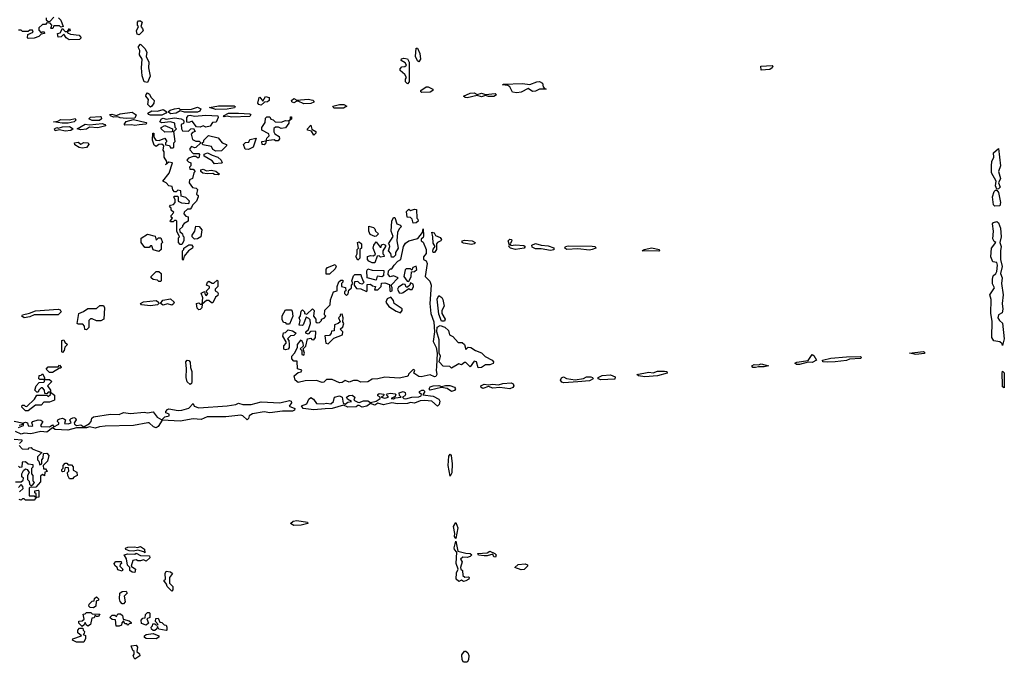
# Model space of a CAD drawing. Extents: x 1980017 to 2252640, y 74400 to 266395.
# Tile 256 of 256: x 2150884 to 2157817, y 175169 to 179693. Entities that reach past the tile are written whole.
import ezdxf

# ---------------------------------------------------------------- set-up
doc = ezdxf.new("R2010")
doc.units = 0

msp = doc.modelspace()

# ---------------------------------------------------------------- linework, layer by layer
at = {"layer": '0CON20XD'}
for points in [[(2151157, 179707), (2151175, 179690), (2151190, 179645), (2151175, 179640), (2151165, 179650), (2151125, 179650), (2151118.3, 179631.7), (2151105, 179630), (2151100, 179635), (2151108.3, 179641.7), (2151110, 179655), (2151098.3, 179668.3), (2151075, 179670), (2151065, 179660), (2151045, 179660), (2151020, 179635), (2151018.3, 179618.3), (2151035, 179600), (2151043, 179607), (2151057.5, 179607.5), (2151060, 179595), (2151035, 179590), (2151020, 179575), (2150985, 179562.5), (2150945, 179560)], [(2151070, 179705), (2151071.7, 179691.7), (2151085, 179680), (2151098.3, 179681.7), (2151125, 179710)], [(2151232, 179552), (2151212.5, 179565), (2151195, 179590), (2151177, 179573), (2151155, 179570), (2151150, 179595), (2151168.3, 179601.7), (2151185, 179630), (2151205, 179610), (2151220, 179610), (2151235, 179630), (2151240, 179615), (2151220, 179610), (2151221.7, 179601.7), (2151241.7, 179591.7), (2151303.6, 179583.6), (2151317.5, 179565), (2151305, 179553.3), (2151232, 179552)], [(2151725, 179587.5), (2151711.7, 179591.7), (2151707.5, 179615), (2151720, 179645), (2151712.5, 179655), (2151713.6, 179676.4), (2151720, 179685), (2151733.9, 179686.1), (2151747.5, 179675), (2151737.5, 179645), (2151750, 179630), (2151752.5, 179615), (2151725, 179587.5)], [(2150945, 179560), (2150940, 179565), (2150941.7, 179588.3), (2150980, 179605), (2150975, 179620), (2150955, 179620), (2150945, 179610), (2150905, 179610), (2150895, 179620), (2150875, 179620)], [(2151785, 179250), (2151760, 179255), (2151746.7, 179296.7), (2151742.5, 179355), (2151746.7, 179415), (2151726.7, 179445), (2151730, 179475), (2151720, 179495), (2151720, 179505), (2151735, 179520), (2151765, 179490), (2151780, 179465), (2151773.6, 179433.6), (2151794, 179395), (2151790, 179355), (2151803.3, 179295), (2151785, 179250)], [(2153695, 179397.5), (2153684.3, 179404.3), (2153671.4, 179435), (2153675, 179492.5), (2153685, 179492.5), (2153702.5, 179455), (2153706.7, 179415), (2153695, 179397.5)], [(2153615, 179242.5), (2153600, 179255), (2153600, 179275), (2153607.5, 179285), (2153597, 179307), (2153562.5, 179335), (2153563, 179347), (2153575, 179360), (2153597, 179363), (2153607, 179373), (2153599.3, 179389.3), (2153570, 179405), (2153573.6, 179416.4), (2153588.3, 179421.7), (2153615, 179417.5), (2153627.5, 179395), (2153627.5, 179255), (2153615, 179242.5)], [(2156105, 179337.5), (2156103.3, 179365), (2156181.7, 179371.7), (2156186.7, 179365), (2156181.2, 179355), (2156165, 179342), (2156105, 179337.5)], [(2153715, 179181.2), (2153707.5, 179185), (2153707.5, 179195), (2153745, 179220), (2153759.3, 179219.3), (2153792.5, 179205), (2153793.3, 179195), (2153775, 179182.5), (2153715, 179181.2)], [(2154385, 179178.6), (2154353.1, 179183.1), (2154335, 179220.8), (2154320, 179230), (2154284.1, 179234.1), (2154291.7, 179238.3), (2154425, 179244.2), (2154475, 179237.5), (2154525, 179255.7), (2154545, 179257.1), (2154566.1, 179246.1), (2154570.3, 179220.3), (2154578.3, 179208.3), (2154590, 179205), (2154545, 179204), (2154515, 179190), (2154495, 179188), (2154465, 179208.8), (2154415, 179182.5), (2154385, 179178.6)], [(2151805, 179076.7), (2151786.7, 179095), (2151791.7, 179131.7), (2151773.3, 179155), (2151773.9, 179166.1), (2151785, 179177.5), (2151798.8, 179168.8), (2151807.5, 179147.5), (2151830, 179125), (2151827.5, 179105), (2151815, 179083.3), (2151805, 179076.7)], [(2152585, 179091.2), (2152567.5, 179095), (2152560, 179105), (2152570, 179145), (2152575, 179147.5), (2152595, 179120), (2152615, 179152.5), (2152640, 179145), (2152640, 179125), (2152630, 179115), (2152607.5, 179112.5), (2152585, 179091.2)], [(2154035, 179142.5), (2154020, 179145), (2154010, 179155), (2154055, 179175.8), (2154085, 179177.5), (2154105, 179166.7), (2154135, 179175.7), (2154165, 179166.2), (2154233, 179173), (2154242.5, 179165), (2154223, 179153), (2154185, 179153.3), (2154165, 179160), (2154135, 179148.8), (2154105, 179160), (2154035, 179142.5)], [(2151945, 179030), (2151930, 179045), (2151943, 179057), (2151973.6, 179066.4), (2152005, 179070), (2152015, 179060), (2152095, 179063.3), (2152135, 179077.5), (2152160, 179065), (2152151.7, 179048.3), (2152135, 179041.2), (2152045, 179041.2), (2152015, 179052.5), (2151985, 179034), (2151945, 179030)], [(2152265, 179060), (2152220, 179075), (2152285, 179087.5), (2152395, 179087.5), (2152401.7, 179081.7), (2152397.7, 179072.3), (2152345, 179063.8), (2152265, 179060)], [(2152885, 179101.2), (2152845, 179120), (2152835, 179120), (2152815, 179106.7), (2152800, 179115), (2152797.5, 179125), (2152815, 179137.5), (2152835, 179127.5), (2152915, 179133.3), (2152947, 179127), (2152955, 179120), (2152955, 179112.5), (2152935, 179103.3), (2152885, 179101.2)], [(2153165, 179070), (2153095, 179070), (2153090, 179085), (2153135, 179096.2), (2153165.9, 179095.9), (2153187.5, 179085), (2153165, 179070)], [(2151445, 178983.3), (2151393.9, 178983.9), (2151370, 178995), (2151383.6, 179006.4), (2151451.7, 179011.7), (2151458.3, 179008.3), (2151460, 178995), (2151445, 178983.3)], [(2151635, 178998), (2151591.7, 179001.7), (2151575, 179010), (2151545, 179007.5), (2151522.5, 179015), (2151520, 179025), (2151533, 179027), (2151565, 179017.5), (2151590.7, 179029.3), (2151675, 179042.5), (2151703.3, 179023.3), (2151695, 179000), (2151635, 178998)], [(2151805, 179020), (2151790, 179025), (2151787.5, 179035), (2151815, 179052), (2151855, 179050), (2151895, 179060), (2151920, 179045), (2151912.5, 179035), (2151885, 179021.2), (2151805, 179020)], [(2152025, 178110), (2152015, 178110), (2152003.3, 178125), (2152003.3, 178156.7), (2152010, 178165), (2151990, 178205), (2151990, 178275), (2151985, 178280), (2151975, 178280), (2151965, 178270), (2151945, 178270), (2151942.5, 178275), (2151960, 178295), (2151951.7, 178301.7), (2151950, 178315), (2151970, 178335), (2151951.7, 178351.7), (2151950, 178365), (2151940, 178375), (2151945, 178387.5), (2151967, 178393), (2151980, 178405), (2151980, 178425), (2151970, 178445), (2151975, 178450), (2151995, 178450), (2152000, 178445), (2152000, 178415), (2152023, 178403), (2152075, 178400), (2152080, 178415), (2152055, 178440), (2152021.7, 178451.7), (2152018.3, 178488.3), (2151998.3, 178491.7), (2151985, 178480), (2151975, 178480), (2151962.5, 178495), (2151958.3, 178518.3), (2151935, 178522.5), (2151915, 178543.3), (2151892.5, 178555), (2151937.5, 178612.5), (2151960, 178685), (2151935, 178690), (2151911.7, 178671.7), (2151920, 178680), (2151920, 178695), (2151902.5, 178725), (2151901.7, 178761.7), (2151893.6, 178773.6), (2151900, 178805), (2151885, 178817.5), (2151865, 178813.3), (2151845, 178800), (2151830.7, 178810.7), (2151820, 178845), (2151822.5, 178895), (2151827.5, 178895), (2151827.5, 178865), (2151843.8, 178843.8), (2151866.4, 178843.6), (2151905, 178860), (2151920, 178835), (2151910, 178825), (2151911.7, 178811.7), (2151938.3, 178808.3), (2151945, 178790), (2151965, 178790), (2151970, 178795), (2151970, 178825), (2151980, 178835), (2151970, 178905), (2151987.5, 178925), (2151980, 178935), (2151977.5, 178965), (2151945, 178973.3), (2151885, 178966.7), (2151870, 178975), (2151883.3, 178995), (2151895, 178998.8), (2151915, 178992.5), (2151975, 179001.4), (2152020, 178995), (2152036.4, 178986.4), (2152040, 178975), (2152038.3, 178961.7), (2152020, 178955), (2152022.5, 178925), (2152030.7, 178910.7), (2152071.7, 178908.3), (2152090, 178925), (2152107.5, 178927.5), (2152120, 178905), (2152101.7, 178898.3), (2152092.5, 178887.5), (2152100, 178850), (2152125, 178837.5), (2152147.5, 178837.5), (2152160, 178825), (2152125, 178792.5), (2152115, 178790), (2152095, 178800), (2152083, 178787), (2152083, 178777), (2152105, 178750), (2152145, 178750), (2152150, 178745), (2152145, 178720), (2152135, 178720), (2152125, 178730), (2152105, 178730), (2152071.7, 178718.3), (2152060, 178705), (2152071.7, 178691.7), (2152090, 178685), (2152090, 178665), (2152080, 178655), (2152081.7, 178641.7), (2152105, 178640), (2152120, 178625), (2152110, 178615), (2152100, 178575), (2152080, 178565), (2152076.7, 178545), (2152101.7, 178511.7), (2152127, 178507), (2152137, 178497), (2152130, 178465), (2152140, 178455), (2152140, 178445), (2152130, 178415), (2152101.7, 178388.3), (2152095, 178370), (2152085, 178360), (2152065, 178360), (2152043, 178337), (2152040, 178325), (2152055, 178310), (2152070, 178305), (2152070, 178275), (2152041.7, 178258.3), (2152030, 178245), (2152030, 178235), (2152010, 178215), (2152011.7, 178201.7), (2152030, 178185), (2152031.7, 178171.7), (2152040, 178165), (2152040, 178135), (2152025, 178110)], [(2152195, 178937.5), (2152175, 178946.7), (2152155, 178937.5), (2152128.3, 178938.3), (2152098.3, 178978.3), (2152075, 178970), (2152061.7, 178971.7), (2152061.2, 179005), (2152072.5, 179017.5), (2152085, 179020), (2152115, 179013.3), (2152195, 179021.9), (2152280, 179015), (2152282.5, 179005), (2152268.3, 178971.7), (2152241.7, 178968.3), (2152225, 178942.5), (2152195, 178937.5)], [(2152375, 179006.7), (2152345, 179013.3), (2152325, 179010), (2152320, 179015), (2152354.2, 179035.8), (2152425, 179035.8), (2152505, 179030), (2152512.5, 179025), (2152505, 179012.5), (2152375, 179006.7)], [(2152605, 178812.5), (2152592.5, 178815), (2152590, 178835), (2152620, 178840), (2152625, 178860), (2152640, 178875), (2152638.3, 178888.3), (2152590, 178915), (2152590, 178935), (2152611.7, 178968.3), (2152615, 179000), (2152625, 179010), (2152645, 179010), (2152651.7, 178991.7), (2152668.3, 178988.3), (2152683, 178973), (2152725, 178972.5), (2152755, 178982.5), (2152780, 178980), (2152790, 178990), (2152791.7, 179008.3), (2152798.3, 179008.3), (2152798.3, 178991.7), (2152780, 178980), (2152780, 178965), (2152755, 178932.5), (2152725, 178927.5), (2152706.4, 178936.4), (2152685, 178937.5), (2152673, 178927), (2152672.5, 178902.5), (2152680, 178890), (2152711.7, 178871.7), (2152712.5, 178855), (2152705, 178840), (2152685, 178840), (2152675, 178847.5), (2152620, 178840), (2152615, 178820), (2152605, 178812.5)], [(2151225, 178963.8), (2151184.1, 178964.1), (2151122.5, 178975), (2151151.7, 178978.3), (2151175, 178990), (2151235, 178987.5), (2151275, 178997.5), (2151280, 178985), (2151267.5, 178975), (2151225, 178963.8)], [(2151205, 178908.8), (2151165, 178917.5), (2151135, 178910), (2151130, 178925), (2151145, 178933.3), (2151155, 178930), (2151185, 178938), (2151235, 178940), (2151260, 178925), (2151245, 178913.3), (2151205, 178908.8)], [(2151315, 178917.5), (2151290, 178925), (2151345, 178956.7), (2151375, 178952.5), (2151465, 178961.2), (2151482.5, 178955), (2151490, 178945), (2151435, 178932.5), (2151375, 178937.5), (2151355, 178922.5), (2151315, 178917.5)], [(2151695, 178948.8), (2151673.9, 178953.9), (2151625, 178950), (2151620, 178955), (2151635, 178976.7), (2151685, 178990), (2151775, 178970), (2151780, 178965), (2151771.7, 178958.3), (2151725, 178953.8), (2151695, 178948.8)], [(2151905, 178900), (2151880, 178925), (2151880, 178935), (2151905, 178947.5), (2151940, 178935), (2151960, 178925), (2151960, 178905), (2151955, 178902.5), (2151905, 178900)], [(2152955, 178880), (2152938.3, 178908.3), (2152910, 178915), (2152910, 178925), (2152935, 178950), (2152941.7, 178921.7), (2152970, 178905), (2152970, 178895), (2152955, 178880)], [(2152265, 178767.5), (2152245, 178780), (2152235, 178800), (2152173, 178813), (2152170, 178825), (2152180, 178835), (2152180, 178845), (2152213, 178877), (2152281.7, 178861.7), (2152310, 178825), (2152340, 178815), (2152340, 178805), (2152305, 178770), (2152265, 178767.5)], [(2151325, 178787.5), (2151303, 178793), (2151271.7, 178811.7), (2151270, 178825), (2151295, 178830), (2151315, 178817.5), (2151335, 178827.5), (2151367, 178827), (2151370, 178815), (2151355, 178792.5), (2151325, 178787.5)], [(2152495, 178780), (2152471.7, 178781.7), (2152460, 178815), (2152475, 178827.5), (2152498.3, 178831.7), (2152505, 178850), (2152548.3, 178858.3), (2152527.5, 178795), (2152495, 178780)], [(2152255, 178677.5), (2152239.3, 178699.3), (2152183.3, 178733.3), (2152183, 178747), (2152206.4, 178756.4), (2152238.3, 178738.3), (2152280, 178725), (2152302.5, 178705), (2152310, 178685), (2152305, 178682.5), (2152255, 178677.5)], [(2157765, 178500), (2157753.6, 178523.6), (2157760, 178555), (2157727.5, 178615), (2157726.2, 178665), (2157730, 178695), (2157742.5, 178725), (2157741.2, 178755), (2157775, 178786.7), (2157788.9, 178665), (2157776.7, 178625), (2157789.2, 178575), (2157776.2, 178545), (2157786.7, 178515), (2157775, 178502.5), (2157765, 178500)], [(2152285, 178600), (2152255, 178602.5), (2152245, 178610), (2152205, 178607.5), (2152173, 178613), (2152160, 178625), (2152160, 178635), (2152175, 178640), (2152198.3, 178628.3), (2152235, 178632.5), (2152265, 178626.7), (2152290, 178605), (2152285, 178600)], [(2157750.7, 178380.7), (2157740.7, 178390.7), (2157733.8, 178445), (2157746.4, 178483.6), (2157755, 178492.5), (2157765, 178492.5), (2157775.6, 178475.6), (2157789.4, 178405), (2157785, 178382), (2157750.7, 178380.7)], [(2153655, 178260), (2153648.3, 178288.3), (2153635, 178300), (2153613, 178303), (2153608.3, 178341.7), (2153625, 178360), (2153635, 178350), (2153665, 178360), (2153677, 178357), (2153680, 178295), (2153688.3, 178288.3), (2153690, 178275), (2153675, 178262.5), (2153655, 178260)], [(2152115, 178147.5), (2152097.5, 178165), (2152097.5, 178175), (2152117.5, 178205), (2152125, 178240), (2152147, 178237), (2152167, 178213), (2152160, 178165), (2152135, 178150), (2152115, 178147.5)], [(2153385, 178167.5), (2153351.7, 178181.7), (2153343.6, 178203.6), (2153341.7, 178238.3), (2153375, 178230), (2153385, 178220), (2153390, 178205), (2153410, 178185), (2153395, 178170), (2153385, 178167.5)], [(2153515, 178020), (2153501.7, 178021.7), (2153497, 178047), (2153480, 178065), (2153490, 178095), (2153488.3, 178108.3), (2153480, 178115), (2153513, 178167), (2153500, 178205), (2153503.3, 178275), (2153515, 178300), (2153525, 178300), (2153540, 178255), (2153566.1, 178246.1), (2153570, 178235), (2153555, 178220), (2153543.3, 178195), (2153540, 178135), (2153550, 178085), (2153530, 178055), (2153530, 178035), (2153515, 178020)], [(2157805, 177400), (2157801.2, 177411.2), (2157784.7, 177424.7), (2157742.1, 177432.1), (2157727.9, 177455), (2157730.9, 177570.9), (2157721.2, 177625), (2157723.1, 177723.1), (2157714.2, 177755), (2157747.5, 177805), (2157733.2, 177833.2), (2157732.7, 177867.3), (2157739.3, 177890.7), (2157757.5, 177905), (2157765, 177920), (2157768.8, 177965), (2157765, 177982.5), (2157735, 177987.5), (2157722.7, 178022.7), (2157726.2, 178085), (2157757.5, 178125), (2157745, 178132.5), (2157735, 178150), (2157740, 178205), (2157733.6, 178256.4), (2157740, 178265), (2157765, 178272.5), (2157775, 178262.5), (2157790, 178225), (2157795.5, 178165), (2157786.2, 178125), (2157795.7, 178095), (2157789.5, 178065), (2157790.8, 178005), (2157801.1, 177955), (2157790.8, 177905), (2157802.5, 177875), (2157796.9, 177835), (2157809.1, 177755), (2157802.1, 177695), (2157807.5, 177655), (2157800.8, 177629.2), (2157776.1, 177613.9), (2157772, 177595), (2157783.3, 177575), (2157805, 177556.7), (2157816.8, 177445), (2157805, 177400)], [(2151865, 178060), (2151823.6, 178073.6), (2151815, 178100), (2151805, 178100), (2151795, 178090), (2151765, 178090), (2151740, 178125), (2151740, 178155), (2151785, 178182.5), (2151838.3, 178168.3), (2151845, 178140), (2151861.7, 178158.3), (2151878.3, 178158.3), (2151890, 178125), (2151880, 178115), (2151880, 178075), (2151865, 178060)], [(2153135, 177136.7), (2153085, 177160), (2153045, 177160), (2153025, 177140), (2153015, 177137.5), (2152975, 177152.5), (2152895, 177150), (2152845, 177137.5), (2152823.9, 177153.9), (2152817.5, 177185), (2152845, 177210), (2152866.7, 177213.3), (2152870, 177225), (2152840, 177235), (2152838.3, 177288.3), (2152815, 177290), (2152800, 177305), (2152800, 177325), (2152820, 177345), (2152840, 177385), (2152840, 177405), (2152865, 177440), (2152877, 177417), (2152880, 177395), (2152860, 177375), (2152870, 177365), (2152870, 177335), (2152885, 177330), (2152890, 177345), (2152880, 177375), (2152900, 177395), (2152910, 177445), (2152935, 177450), (2152941.7, 177441.7), (2152955, 177440), (2152967.5, 177455), (2152970, 177495), (2152965, 177500), (2152932.5, 177497.5), (2152915, 177480), (2152900, 177485), (2152900, 177495), (2152917.5, 177512.5), (2152932.5, 177555), (2152928.8, 177578.8), (2152919.3, 177589.3), (2152901.7, 177598.3), (2152880, 177545), (2152875, 177540), (2152853, 177543), (2152860, 177575), (2152852.5, 177595), (2152861.7, 177608.3), (2152865, 177640), (2152875, 177650), (2152890, 177635), (2152890, 177625), (2152905, 177620), (2152945, 177657.5), (2152956.7, 177645), (2152952.5, 177605), (2152970, 177585), (2152970, 177565), (2152978.3, 177558.3), (2152995, 177560), (2153010, 177575), (2153010, 177585), (2153028.3, 177591.7), (2153040, 177605), (2153030, 177615), (2153033, 177647), (2153070, 177685), (2153071.7, 177721.7), (2153093, 177777), (2153120, 177785), (2153120, 177815), (2153131.7, 177848.3), (2153145, 177860), (2153158.3, 177858.3), (2153160, 177845), (2153150, 177835), (2153150, 177815), (2153178.3, 177808.3), (2153180, 177785), (2153171.7, 177778.3), (2153170, 177765), (2153185, 177750), (2153197, 177763), (2153201.7, 177788.3), (2153220, 177805), (2153220, 177825), (2153230, 177835), (2153222.5, 177855), (2153235, 177890), (2153245, 177900), (2153285, 177900), (2153288.3, 177888.3), (2153301.7, 177851.7), (2153310, 177845), (2153295, 177830), (2153280, 177835), (2153265, 177850), (2153241.7, 177848.3), (2153240, 177825), (2153255, 177800), (2153287, 177797), (2153325, 177780), (2153330, 177785), (2153331.7, 177828.3), (2153355, 177830), (2153368.3, 177818.3), (2153390, 177815), (2153381.7, 177791.7), (2153405, 177790), (2153430, 177815), (2153431.7, 177838.3), (2153455, 177840), (2153488.3, 177828.3), (2153490, 177785), (2153495, 177780), (2153506.4, 177783.6), (2153507.5, 177805), (2153500, 177825), (2153550, 177875), (2153515, 177890), (2153491.7, 177881.7), (2153478.3, 177898.3), (2153480, 177925), (2153495, 177940), (2153505, 177940), (2153520, 177965), (2153547, 177993), (2153567.5, 178005), (2153587.5, 178095), (2153600.7, 178119.3), (2153623, 178137), (2153688.3, 178151.7), (2153720, 178195), (2153725, 178220), (2153728.3, 178171.7), (2153725, 178160), (2153711.7, 178148.3), (2153710, 178135), (2153726.1, 178126.1), (2153745.8, 178075), (2153745, 178047.5), (2153726.4, 178023.6), (2153727.5, 178005), (2153745, 177996), (2153754.1, 177975.9), (2153740, 177885), (2153773, 177853), (2153781.1, 177825), (2153771.2, 177695), (2153780, 177625), (2153800.6, 177565), (2153804.2, 177495), (2153796.4, 177426.4), (2153815.8, 177385.8), (2153822.9, 177345), (2153819.6, 177249.5), (2153815.7, 177225), (2153820.8, 177195), (2153815, 177180), (2153805, 177178.8), (2153775, 177193.3), (2153710.7, 177179.3), (2153695, 177181.2), (2153660, 177205), (2153667.5, 177225), (2153655, 177230), (2153621.7, 177198.3), (2153620, 177185), (2153609.3, 177180.7), (2153555, 177168.8), (2153455, 177176.7), (2153405, 177163.3), (2153365, 177162.5), (2153335, 177143.3), (2153285, 177140), (2153261.7, 177151.7), (2153235, 177152.5), (2153205, 177140), (2153175, 177152.5), (2153155, 177138.8), (2153135, 177136.7)], [(2153805, 178053.3), (2153795, 178053.3), (2153792.3, 178062.3), (2153795, 178077.5), (2153810, 178095), (2153795, 178120), (2153794.2, 178165), (2153785, 178196.7), (2153803, 178193), (2153812.5, 178172.5), (2153845, 178158.8), (2153853.3, 178145), (2153850, 178135), (2153826.7, 178125), (2153820, 178115), (2153820, 178075), (2153805, 178053.3)], [(2152035, 178000), (2152030, 178005), (2152030, 178065), (2152040, 178075), (2152040, 178085), (2152075, 178107.5), (2152095, 178107.5), (2152102.5, 178095), (2152100, 178085), (2152073.6, 178066.4), (2152041.7, 178028.3), (2152035, 178000)], [(2153265, 178000), (2153250, 178025), (2153260, 178045), (2153260, 178075), (2153270, 178085), (2153262.5, 178125), (2153275, 178130), (2153290, 178115), (2153290, 178085), (2153280, 178075), (2153280, 178015), (2153265, 178000)], [(2153385, 177980), (2153365, 177980), (2153343.3, 177993.3), (2153333.8, 178003.8), (2153332.5, 178025), (2153355, 178032.5), (2153375, 178030), (2153388.3, 178041.7), (2153372.5, 178085), (2153377.5, 178105), (2153395, 178130), (2153421.7, 178091.7), (2153428.3, 178091.7), (2153431.7, 178108.3), (2153445, 178112.5), (2153460, 178105), (2153460, 178095), (2153440, 178065), (2153440, 178045), (2153448.3, 178038.3), (2153450, 178025), (2153425, 178020), (2153415, 178030), (2153401.7, 178028.3), (2153385, 177980)], [(2154065, 178110.8), (2154009.7, 178119.7), (2154000, 178125), (2154000, 178135), (2154015, 178140.6), (2154070, 178135), (2154090, 178125), (2154085, 178114), (2154065, 178110.8)], [(2154375, 178075.8), (2154340, 178085), (2154327.5, 178095), (2154332.5, 178105), (2154323, 178137), (2154335, 178147.5), (2154347.5, 178145), (2154350, 178135), (2154337.5, 178115), (2154343, 178103), (2154375, 178108), (2154433.8, 178103.8), (2154443.3, 178095), (2154435, 178083.8), (2154375, 178075.8)], [(2154621.2, 178068.8), (2154555, 178080), (2154515, 178080), (2154492, 178092), (2154490, 178105), (2154515, 178118), (2154555, 178106.2), (2154605, 178101.4), (2154645.8, 178085.8), (2154645, 178072.5), (2154621.2, 178068.8)], [(2154895, 178070), (2154815, 178080.8), (2154735.9, 178075.9), (2154723.3, 178085), (2154726.7, 178095), (2154745, 178100), (2154915, 178099.4), (2154935.6, 178095.6), (2154940, 178085), (2154915, 178074.2), (2154895, 178070)], [(2155385, 178064.2), (2155267.5, 178065), (2155280, 178075), (2155335, 178087.1), (2155387.5, 178075), (2155390, 178065), (2155385, 178064.2)], [(2153041.7, 177901.7), (2153043, 177937), (2153051.7, 177948.3), (2153105, 177970), (2153112.5, 177955), (2153105, 177940), (2153065, 177902.5), (2153041.7, 177901.7)], [(2151875, 177850), (2151865, 177850), (2151855, 177860), (2151823, 177863), (2151810, 177875), (2151810, 177885), (2151845, 177920), (2151865, 177920), (2151880, 177905), (2151880, 177855), (2151875, 177850)], [(2153395, 177860), (2153330, 177875), (2153327.5, 177925), (2153335, 177940), (2153365, 177930), (2153448.3, 177928.3), (2153445, 177890), (2153435, 177882.5), (2153401.7, 177888.3), (2153395, 177860)], [(2153625, 177850), (2153640, 177885), (2153641.7, 177918.3), (2153665, 177920), (2153680, 177935), (2153675, 177957.5), (2153651.7, 177948.3), (2153645, 177930), (2153635, 177940), (2153605, 177940), (2153598.3, 177931.7), (2153590, 177885), (2153611.7, 177851.7), (2153625, 177850)], [(2152145, 177650), (2152133, 177663), (2152130, 177695), (2152145, 177700), (2152155, 177690), (2152170, 177690), (2152172.5, 177735), (2152161.7, 177768.3), (2152185, 177780), (2152190, 177755), (2152198.3, 177751.7), (2152210, 177765), (2152201.7, 177771.7), (2152200, 177785), (2152220, 177805), (2152220, 177815), (2152200, 177825), (2152207.5, 177845), (2152215, 177852.5), (2152238.3, 177838.3), (2152251.7, 177838.3), (2152275, 177860), (2152280, 177855), (2152280, 177815), (2152260, 177795), (2152260, 177785), (2152277.5, 177775), (2152282.5, 177765), (2152278.3, 177751.7), (2152261.7, 177738.3), (2152245, 177700), (2152235, 177700), (2152217, 177717), (2152200, 177715), (2152170, 177690), (2152167.5, 177665), (2152155, 177652.5), (2152145, 177650)], [(2153575, 177767.5), (2153585, 177772.5), (2153625, 177800), (2153633, 177793), (2153646.4, 177793.6), (2153657.5, 177815), (2153655, 177830), (2153635, 177840), (2153630, 177825), (2153615, 177810), (2153605, 177810), (2153598.3, 177828.3), (2153585, 177830), (2153550.7, 177809.3), (2153543.3, 177795), (2153555, 177770), (2153575, 177767.5)], [(2151805, 177678.5), (2151742.5, 177685), (2151734, 177695), (2151755, 177705.8), (2151845, 177716.2), (2151861.2, 177705), (2151863.8, 177695), (2151855, 177684.3), (2151805, 177678.5)], [(2151895, 177683.1), (2151876.2, 177695), (2151891.4, 177718.6), (2151945, 177726.7), (2151971.2, 177705), (2151968.1, 177691.9), (2151955, 177683.3), (2151925, 177691.9), (2151895, 177683.1)], [(2153565, 177630), (2153577.5, 177645), (2153576.4, 177656.4), (2153520, 177695), (2153517, 177717), (2153498.3, 177738.3), (2153471.7, 177728.3), (2153462.5, 177705), (2153483.6, 177673.6), (2153535, 177640), (2153565, 177630)], [(2153875, 177570), (2153855, 177570), (2153835, 177620), (2153823.8, 177725), (2153835, 177750), (2153856.7, 177736.7), (2153863, 177723), (2153872.5, 177675), (2153857.5, 177645), (2153857.5, 177625), (2153880, 177585), (2153875, 177570)], [(2150915, 177594), (2150900, 177605), (2150904.5, 177615.6), (2150954.1, 177625.9), (2150995, 177644.2), (2151155, 177656), (2151169.7, 177649.7), (2151176.2, 177635), (2151155, 177614.2), (2150985, 177614.2), (2150955, 177600), (2150915, 177594)], [(2151355, 177510), (2151341.7, 177511.7), (2151340, 177535), (2151328.3, 177548.3), (2151295, 177550), (2151290, 177555), (2151300, 177625), (2151332.5, 177637.5), (2151365, 177660), (2151425, 177660), (2151448.3, 177681.7), (2151475, 177680), (2151481.2, 177665), (2151476.2, 177583.8), (2151456.4, 177573.6), (2151425, 177572.5), (2151395, 177587.5), (2151383, 177587), (2151370, 177575), (2151370, 177525), (2151355, 177510)], [(2152785, 177550), (2152765, 177550), (2152758.3, 177558.3), (2152741.7, 177561.7), (2152733.3, 177583.3), (2152733, 177607), (2152755, 177650), (2152795, 177650), (2152801.7, 177641.7), (2152807.5, 177605), (2152785, 177550)], [(2153055, 177410), (2153095, 177450), (2153157.5, 177475), (2153160, 177495), (2153140, 177515), (2153158.3, 177531.7), (2153167.5, 177555), (2153160, 177565), (2153162.5, 177595), (2153155, 177620), (2153141.7, 177618.3), (2153140, 177605), (2153130, 177595), (2153140, 177565), (2153127, 177553), (2153100, 177545), (2153098.3, 177501.7), (2153080, 177500), (2153077.5, 177485), (2153065, 177470), (2153033, 177467), (2153040, 177415), (2153055, 177410)], [(2152755, 177367.5), (2152743, 177373), (2152743, 177397), (2152760, 177415), (2152760, 177425), (2152737.5, 177465), (2152741.7, 177488.3), (2152755, 177490), (2152775, 177510), (2152805, 177502.5), (2152830, 177485), (2152815, 177470), (2152791.7, 177468.3), (2152770, 177445), (2152780, 177435), (2152782.5, 177405), (2152782.5, 177385), (2152775, 177372.5), (2152755, 177367.5)], [(2153925, 177240), (2153911.7, 177251.7), (2153865, 177253.3), (2153837.1, 177285), (2153847.5, 177325), (2153837.5, 177345), (2153837.9, 177437.9), (2153821.2, 177495), (2153822.9, 177527.1), (2153845, 177540), (2153878.3, 177528.3), (2153902.5, 177505), (2153910, 177475), (2153935, 177462.5), (2153970.7, 177420.7), (2154000, 177420), (2154016.4, 177406.4), (2154025, 177370), (2154043, 177387), (2154060, 177385), (2154093, 177363), (2154135, 177346.7), (2154161.7, 177321.7), (2154210, 177295), (2154220, 177285), (2154218.3, 177271.7), (2154195, 177262.5), (2154165, 177262.5), (2154135, 177243.3), (2154111.7, 177241.7), (2154100, 177285), (2154085, 177290), (2154055, 177250), (2154025, 177280), (2154015, 177280), (2153995, 177262.5), (2153975, 177270), (2153925, 177240)], [(2151185, 177350), (2151180, 177355), (2151180, 177435), (2151195, 177440), (2151201.7, 177421.7), (2151220, 177405), (2151201.7, 177388.3), (2151197, 177363), (2151185, 177350)], [(2157195, 177336.7), (2157150, 177345), (2157245, 177356.2), (2157255, 177352.5), (2157255, 177343.5), (2157195, 177336.7)], [(2152085, 177124), (2152064.4, 177144.4), (2152055.5, 177175), (2152059.1, 177235), (2152054.2, 177285), (2152064.1, 177295.9), (2152075, 177293.8), (2152085, 177282.5), (2152085.7, 177245), (2152095.7, 177215), (2152096.8, 177143.2), (2152095, 177132.5), (2152085, 177124)], [(2156065, 177243.6), (2156045, 177244.5), (2156040.9, 177250.9), (2156039.2, 177255), (2156055, 177265.4), (2156085, 177263.8), (2156105, 177270), (2156156.7, 177256.7), (2156125, 177248), (2156085, 177249.2), (2156065, 177243.6)], [(2156375, 177264.5), (2156354.6, 177264.6), (2156341.2, 177275), (2156355, 177282.5), (2156435, 177292.5), (2156465, 177335.7), (2156475, 177328.8), (2156493.3, 177295), (2156465, 177278.8), (2156435, 177282.5), (2156375, 177264.5)], [(2156575, 177280.8), (2156540, 177285), (2156536.7, 177295), (2156595, 177309.6), (2156705, 177319.6), (2156805, 177320.8), (2156812, 177315), (2156805, 177308), (2156727.4, 177302.6), (2156705, 177293.8), (2156625, 177284.6), (2156575, 177280.8)], [(2150945, 176940), (2150925, 176940), (2150900, 176965), (2150901.7, 176978.3), (2150915, 176980), (2150921.7, 176971.7), (2150935, 176970), (2150988.3, 177021.7), (2151005, 177050), (2151075, 177050), (2151085, 177040), (2151100, 177055), (2151100, 177070), (2151085, 177070), (2151075, 177060), (2151061.7, 177061.7), (2151060, 177085), (2151045, 177100), (2151035, 177100), (2151020, 177085), (2151015, 177070), (2151005, 177070), (2150990, 177085), (2151000, 177115), (2151021.7, 177138.3), (2151055, 177140), (2151060, 177145), (2151060, 177160), (2151025, 177160), (2151020, 177165), (2151021.7, 177188.3), (2151035, 177190), (2151045, 177200), (2151060, 177175), (2151060, 177160), (2151095, 177160), (2151110, 177145), (2151080, 177115), (2151100, 177085), (2151100, 177070), (2151128.3, 177048.3), (2151130, 177015), (2151095, 177000), (2151055, 177000), (2151035, 176980), (2150995, 176980), (2150945, 176940)], [(2151115, 177210), (2151095, 177210), (2151071.7, 177231.7), (2151085, 177250), (2151141.7, 177248.3), (2151155, 177250), (2151165, 177260), (2151177, 177247), (2151175, 177240), (2151165, 177240), (2151115, 177210)], [(2155285, 177178.9), (2155240, 177185), (2155230, 177195), (2155315, 177212.5), (2155345, 177207.5), (2155375, 177219.1), (2155425, 177218.9), (2155441.2, 177215), (2155443.8, 177205), (2155375, 177184.4), (2155285, 177178.9)], [(2157815, 177100), (2157805, 177107.5), (2157802.9, 177122.9), (2157800.6, 177205), (2157805, 177217.5), (2157815, 177206.7), (2157816.4, 177195), (2157815, 177100)], [(2154335, 177094.2), (2154265, 177102.5), (2154215, 177098.6), (2154185, 177110), (2154146.1, 177096.1), (2154134.2, 177104.2), (2154131.2, 177115), (2154154.1, 177125.9), (2154185, 177122.5), (2154212.3, 177127.7), (2154255, 177121.2), (2154285, 177132.5), (2154345, 177135.8), (2154359.1, 177129.1), (2154362.9, 177115), (2154356.2, 177103.8), (2154335, 177094.2)], [(2154715, 177135.6), (2154700.7, 177140.7), (2154691.2, 177155), (2154699.4, 177170.6), (2154712, 177178), (2154735, 177165.7), (2154795, 177158), (2154855, 177167.5), (2154875, 177177.8), (2154905, 177178.2), (2154916.2, 177175), (2154921.2, 177165), (2154895, 177150.6), (2154815, 177144.3), (2154715, 177135.6)], [(2154975, 177157.3), (2154957.5, 177165), (2154957.5, 177175), (2154985, 177188.9), (2155045, 177192.2), (2155077.5, 177177.5), (2155075, 177163.1), (2154975, 177157.3)], [(2152955, 176945.5), (2152881.2, 176955), (2152867.5, 176975), (2152905, 176989.2), (2152918.9, 177021.1), (2152935, 177033.8), (2152951.9, 177021.9), (2152975, 176991.9), (2153022.3, 176987.7), (2153045, 176993.3), (2153075, 176987.5), (2153094.2, 177005), (2153101.2, 177035), (2153135, 177045.7), (2153154.2, 177035), (2153162, 176992), (2153175, 176986.7), (2153195, 177000), (2153220, 177005), (2153191.7, 177021.7), (2153186.2, 177035), (2153203.4, 177046.6), (2153225, 177049.4), (2153244.2, 177035), (2153237.5, 177015), (2153265, 177000), (2153275, 176996.7), (2153305, 177008.8), (2153335, 177008.8), (2153355, 176996.7), (2153395, 177006.7), (2153422.5, 177025), (2153422.5, 177035), (2153406.7, 177045), (2153406.2, 177055), (2153415, 177062), (2153447.5, 177057.5), (2153446.4, 177043.6), (2153430, 177035), (2153455, 177028.8), (2153480, 177035), (2153467.5, 177055), (2153472.3, 177057.7), (2153495, 177064), (2153527.7, 177057.7), (2153532.5, 177055), (2153528.8, 177041.2), (2153500, 177025), (2153515, 177023.3), (2153528.3, 177031.7), (2153570, 177035), (2153558, 177048), (2153556.2, 177065), (2153585, 177076), (2153597.3, 177067.3), (2153600, 177055), (2153595.8, 177044.2), (2153580, 177035), (2153590, 177025), (2153603.6, 177023.6), (2153644.1, 177035.9), (2153695, 177038.8), (2153710, 177045), (2153712.5, 177055), (2153698.8, 177065), (2153700, 177075), (2153715.8, 177085.8), (2153727.5, 177085), (2153735.8, 177075.8), (2153722.5, 177052.5), (2153795, 177042.2), (2153835, 177021.4), (2153842.5, 177007.5), (2153836.9, 176983.1), (2153825, 176972.5), (2153786.7, 177006.7), (2153735, 177011.4), (2153705, 177008.8), (2153665, 176993.8), (2153635, 176998.8), (2153615, 176991.2), (2153545, 176988.6), (2153505, 176996.2), (2153445, 176982), (2153406.4, 176993.6), (2153385, 176980), (2153355, 176990), (2153328.9, 176971.1), (2153295, 176963.8), (2153275, 176977.5), (2153265, 176977.5), (2153252.5, 176967.5), (2153193.9, 176963.9), (2153165, 176980), (2153085, 176956), (2153035, 176954.3), (2152955, 176945.5)], [(2153925, 177076), (2153895, 177096.7), (2153855, 177103.3), (2153775, 177084), (2153766.7, 177095), (2153775, 177108.8), (2153795, 177116.2), (2153835, 177118), (2153855, 177110), (2153881.7, 177118.3), (2153911.7, 177118.3), (2153946.2, 177105), (2153952, 177095), (2153945, 177081.2), (2153925, 177076)], [(2150875, 176822.5), (2150910, 176835), (2150910, 176855), (2150925, 176858.6), (2150938.8, 176855), (2150944.3, 176834.3), (2150969.6, 176830.5), (2150976.7, 176835), (2150968.8, 176855), (2150975.8, 176864.2), (2151015, 176876.2), (2151034.1, 176874.1), (2151046, 176865), (2151030, 176835), (2151035, 176830), (2151093.8, 176826.2), (2151115, 176840), (2151125, 176827.5), (2151160, 176845), (2151160, 176855), (2151151.2, 176865), (2151153.8, 176875), (2151166.2, 176883.8), (2151185, 176886.4), (2151200.3, 176880.3), (2151206, 176875), (2151200.8, 176850.8), (2151225, 176847.1), (2151247.5, 176855), (2151238, 176875), (2151246.2, 176885), (2151265, 176891.1), (2151277.5, 176887.5), (2151282.9, 176875), (2151268.8, 176855), (2151270, 176845), (2151285, 176836), (2151315, 176841.2), (2151335, 176827.5), (2151375, 176848.8), (2151386.7, 176865), (2151391.5, 176888.5), (2151405, 176897.5), (2151524.5, 176915.5), (2151585, 176912.2), (2151615, 176927.5), (2151665, 176920), (2151760.4, 176930.4), (2151785, 176924.6), (2151825, 176931.4), (2151851.4, 176895), (2151885, 176876.7), (2151905, 176895.8), (2151936.2, 176905), (2151936.2, 176915), (2151913.8, 176925), (2151912, 176935), (2151925, 176948.6), (2151935, 176952.2), (2152000.9, 176940.9), (2152026, 176944), (2152075, 176957.8), (2152105, 176990), (2152112.2, 176972.2), (2152145, 176959.3), (2152345, 176975.4), (2152405, 176983.9), (2152425, 176992.5), (2152455, 176984.6), (2152515, 176982.7), (2152585, 177002.2), (2152715, 176996.4), (2152785, 177012.9), (2152796.7, 177006.7), (2152798.1, 176995), (2152782.5, 176972.5), (2152822, 176955), (2152820, 176945), (2152805, 176936.7), (2152735, 176937.2), (2152645, 176923.9), (2152605, 176931.8), (2152522.8, 176917.2), (2152499.4, 176905), (2152494.2, 176885.8), (2152485, 176876.2), (2152455.8, 176905), (2152440.9, 176909.1), (2152335, 176897.9), (2152205, 176896.2), (2152161.3, 176878.7), (2152105, 176882.9), (2152015, 176865.6), (2151887, 176873), (2151860, 176830), (2151845, 176818.6), (2151825.6, 176825.6), (2151796.2, 176855), (2151785.6, 176855.6), (2151685, 176835.7), (2151485, 176832.2), (2151445, 176827.1), (2151415, 176816), (2151375, 176826.7), (2151355, 176818.8), (2151285, 176818.8), (2151223.6, 176803.6), (2151135, 176807.5), (2151115, 176820), (2151075, 176790), (2151033.9, 176793.9), (2150963, 176777), (2150915, 176781.2), (2150895, 176776), (2150855, 176792.5)], [(2150845.9, 176865.9), (2150902.5, 176855), (2150900, 176840), (2150880, 176835)], [(2150845, 176740), (2150900, 176735), (2150900, 176725), (2150881.7, 176708.3)], [(2150880, 176695), (2150901.7, 176671.7), (2150945, 176670), (2150951.7, 176678.3), (2150965, 176680), (2150971.7, 176671.7), (2151007, 176657), (2151040, 176645), (2151010, 176615), (2151010, 176595), (2151020, 176585), (2151025, 176560), (2151040, 176565), (2151040, 176595), (2151050, 176605), (2151051.7, 176638.3), (2151075, 176640), (2151090, 176625), (2151080, 176585), (2151050, 176555), (2151051.7, 176531.7), (2151065, 176530), (2151078.3, 176511.7), (2151061.7, 176508.3), (2151058.3, 176481.7), (2151045, 176490), (2151031.7, 176478.3), (2151031.7, 176438.3), (2150998.3, 176401.7), (2150955, 176400), (2150950, 176395), (2150951.7, 176341.7), (2150985, 176340), (2151000, 176330), (2151000, 176355), (2150991.7, 176361.7), (2150990, 176375), (2151015, 176380), (2151020, 176375), (2151018.3, 176331.7), (2151000, 176330), (2150985, 176310), (2150925, 176310), (2150915, 176320), (2150905, 176320), (2150895, 176310), (2150880, 176315)], [(2150855, 176440), (2150895, 176440), (2150908.3, 176451.7), (2150910, 176465), (2150900, 176475), (2150900, 176495), (2150911.7, 176518.3), (2150925, 176530), (2150936.7, 176526.7), (2150950, 176505), (2150940, 176485), (2150940, 176455), (2150950, 176445), (2150953, 176423), (2150965, 176410), (2150978.3, 176421.7), (2150987.5, 176435), (2150980, 176445), (2150980, 176485), (2150970, 176495), (2150970, 176535), (2150980, 176545), (2150978.3, 176558.3), (2150943, 176563), (2150925, 176580), (2150901.7, 176578.3), (2150898.3, 176541.7), (2150885, 176540), (2150875, 176550)], [(2153915, 176480), (2153900, 176555), (2153905, 176620), (2153915, 176633.3), (2153923.3, 176625), (2153928.6, 176565), (2153927.7, 176502.3), (2153915, 176480)], [(2151255, 176460), (2151235, 176460), (2151223, 176483), (2151220, 176505), (2151230, 176515), (2151228.3, 176538.3), (2151205, 176540), (2151198.3, 176511.7), (2151185, 176510), (2151180, 176515), (2151180, 176525), (2151190, 176535), (2151190, 176555), (2151205, 176570), (2151215, 176570), (2151225, 176560), (2151248.3, 176558.3), (2151260, 176545), (2151261.7, 176521.7), (2151287, 176507), (2151290, 176485), (2151265, 176472.5), (2151255, 176460)], [(2150881.7, 176368.3), (2150908.3, 176391.7), (2150907, 176407), (2150895, 176420), (2150875, 176400)], [(2152815, 176132.9), (2152790, 176145), (2152808.7, 176161.3), (2152835, 176168.1), (2152910, 176155), (2152912.5, 176145), (2152865, 176134.3), (2152815, 176132.9)], [(2153955, 176040), (2153944.5, 176054.4), (2153947.5, 176075), (2153937.5, 176125), (2153955, 176152.5), (2153968, 176115), (2153955, 176040)], [(2153975, 175737.5), (2153958.5, 175755), (2153960.7, 175799.3), (2153971.2, 175825), (2153957.5, 175865), (2153962.5, 175945), (2153945, 175963.3), (2153942.9, 175975), (2153955, 176022.5), (2153970, 175950), (2154025, 175936), (2154055.7, 175935.7), (2154066.7, 175925), (2154056.1, 175913.9), (2154035, 175906.7), (2154005, 175910), (2153987.5, 175895), (2154000, 175875), (2153987.5, 175835), (2153990, 175825), (2154002.5, 175815), (2154005, 175780), (2154018.3, 175768.3), (2154045, 175770), (2154050, 175765), (2154046.4, 175753.6), (2154025, 175743.3), (2154008.3, 175738.3), (2153995, 175747.5), (2153975, 175737.5)], [(2151765, 175940), (2151757.5, 175947.5), (2151715, 175957.5), (2151685, 175950), (2151655, 175952.5), (2151631.7, 175961.7), (2151628.3, 175971.7), (2151645, 175980), (2151691.7, 175981.7), (2151713.6, 175976.4), (2151735, 175983.8), (2151762.5, 175965), (2151765, 175940)], [(2154235, 175910), (2154221.7, 175911.7), (2154215, 175930), (2154175, 175917.5), (2154155, 175917.5), (2154115, 175923.3), (2154110, 175935), (2154175, 175940), (2154195, 175950), (2154230, 175935), (2154240, 175925), (2154235, 175910)], [(2151695, 175800), (2151675, 175802.5), (2151660, 175815), (2151660, 175835), (2151643, 175853), (2151637, 175897), (2151620, 175925), (2151645, 175932.5), (2151695, 175930), (2151705, 175937.5), (2151735, 175920), (2151798.3, 175918.3), (2151800, 175905), (2151775, 175880), (2151755, 175890), (2151735, 175882.5), (2151715, 175882.5), (2151705, 175890), (2151680, 175885), (2151670, 175845), (2151700, 175825), (2151695, 175800)], [(2151605, 175810), (2151575, 175820), (2151570, 175835), (2151555, 175850), (2151550, 175865), (2151561.7, 175878.3), (2151598.3, 175878.3), (2151600, 175865), (2151591.7, 175858.3), (2151590, 175845), (2151610, 175825), (2151605, 175810)], [(2154415, 175820), (2154370, 175835), (2154395, 175857.5), (2154443, 175863), (2154460, 175855), (2154460, 175845), (2154435, 175821.2), (2154415, 175820)], [(2151955, 175670), (2151921.7, 175701.7), (2151918.3, 175718.3), (2151900, 175745), (2151910, 175755), (2151907.5, 175795), (2151915, 175810), (2151946.4, 175806.4), (2151960, 175795), (2151940, 175765), (2151940, 175725), (2151961.7, 175701.7), (2151961.7, 175678.3), (2151955, 175670)], [(2151405, 175552.5), (2151380, 175555), (2151370, 175565), (2151373, 175577), (2151395, 175600), (2151408.3, 175601.7), (2151411.7, 175618.3), (2151425, 175630), (2151440, 175615), (2151440, 175605), (2151421.7, 175598.3), (2151420, 175565), (2151405, 175552.5)], [(2151615, 175580), (2151605, 175580), (2151592.5, 175597.5), (2151587.5, 175615), (2151590, 175655), (2151605, 175667.5), (2151635, 175670), (2151640, 175655), (2151620, 175635), (2151627.5, 175595), (2151615, 175580)], [(2151325, 175420), (2151300, 175445), (2151301.7, 175458.3), (2151325, 175460), (2151337.5, 175472.5), (2151331.7, 175508.3), (2151345, 175510), (2151355, 175520), (2151385, 175520), (2151395, 175510), (2151448.3, 175508.3), (2151438.3, 175491.7), (2151425, 175490), (2151415, 175500), (2151408.3, 175481.7), (2151391.7, 175478.3), (2151382.5, 175435), (2151365, 175422.5), (2151351.7, 175431.7), (2151345, 175450), (2151338.3, 175431.7), (2151325, 175420)], [(2151562.5, 175422.5), (2151558.3, 175468.3), (2151535, 175470), (2151520, 175485), (2151535, 175500), (2151555, 175500), (2151565, 175490), (2151575, 175510), (2151595, 175510), (2151607, 175497), (2151611.7, 175471.7), (2151655, 175460), (2151668.3, 175448.3), (2151668.3, 175441.7), (2151655, 175440), (2151645, 175430), (2151638.3, 175438.3), (2151625, 175440), (2151615, 175460), (2151603, 175447), (2151600, 175430), (2151585, 175423.3), (2151562.5, 175422.5)], [(2151775, 175430), (2151741.7, 175441.7), (2151740, 175465), (2151751.7, 175478.3), (2151768.3, 175481.7), (2151770, 175505), (2151785, 175520), (2151795, 175520), (2151800, 175515), (2151800, 175485), (2151780, 175475), (2151790, 175445), (2151775, 175430)], [(2151915, 175392.5), (2151863, 175403), (2151855, 175420), (2151850, 175405), (2151835, 175393.3), (2151823, 175393), (2151811.7, 175401.7), (2151810, 175415), (2151820, 175425), (2151821.7, 175438.3), (2151835, 175440), (2151845, 175430), (2151860, 175435), (2151840, 175455), (2151843.6, 175476.4), (2151858.3, 175478.3), (2151871.7, 175451.7), (2151885, 175450), (2151901.7, 175431.7), (2151915, 175430), (2151920, 175415), (2151920, 175395), (2151915, 175392.5)], [(2151335, 175310), (2151285, 175311.2), (2151256.7, 175325), (2151257.5, 175335), (2151320, 175355), (2151292.5, 175375), (2151292.5, 175395), (2151305, 175410), (2151328.3, 175408.3), (2151330, 175395), (2151340, 175385), (2151338.3, 175371.7), (2151330, 175365), (2151347, 175357), (2151346.4, 175336.4), (2151335, 175310)], [(2151845, 175334), (2151775, 175336.2), (2151764.1, 175344.1), (2151764, 175356), (2151775, 175363.3), (2151825, 175371.2), (2151863.3, 175355), (2151863.8, 175345), (2151845, 175334)], [(2151695, 175190), (2151682.5, 175215), (2151690, 175225), (2151690, 175245), (2151681.7, 175251.7), (2151670, 175285), (2151705, 175290), (2151712.5, 175275), (2151710, 175245), (2151728.3, 175228.3), (2151730, 175215), (2151695, 175190)], [(2154008.6, 175168.6), (2154000, 175185), (2153998.3, 175221.7), (2154015, 175246.2), (2154025, 175246.7), (2154040, 175235), (2154047, 175217), (2154043.8, 175185), (2154035, 175170), (2154008.6, 175168.6)]]:
    msp.add_lwpolyline(points, dxfattribs=at)

doc.saveas('drawing.dxf')
